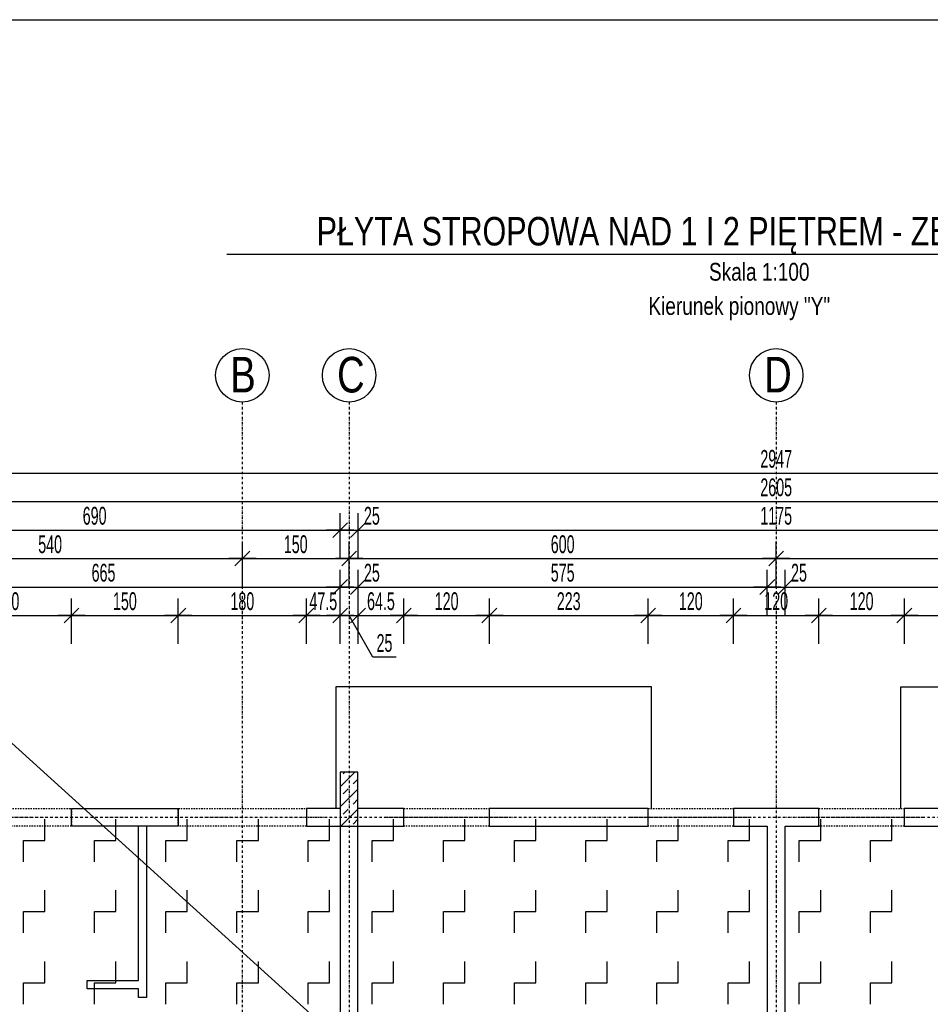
# Model space of a CAD drawing. Header units: millimetres. Extents: x -9646 to 8439, y -19398 to -14733.
# Tile 42 of 49: x 5233 to 6512, y -16117 to -14733. Entities that reach past the tile are written whole.
import ezdxf
from ezdxf.enums import TextEntityAlignment as Align

# ---------------------------------------------------------------- set-up
doc = ezdxf.new("R2010")
doc.units = ezdxf.units.MM
doc.header["$LTSCALE"] = 10
doc.linetypes.add('MO', pattern=[0.7, 0.35, -0.17, 0.01, -0.17])
doc.linetypes.add('MP', pattern=[0.36, 0.2, -0.16])
for name, color, linetype in [('BA_szr', 1, 'Continuous'), ('BA_wym', 1, 'Continuous'), ('BD_lpm', 1, 'MP'), ('BD_osm', 1, 'MO'), ('BD_txs', 2, 'Continuous'), ('BD_wic', 1, 'Continuous'), ('BD_wig', 3, 'Continuous'), ('BZ_P_prz', 4, 'Continuous'), ('BZ_sym', 7, 'Continuous'), ('BZ_txg', 3, 'Continuous'), ('BZ_txs', 2, 'Continuous')]:
    doc.layers.add(name, color=color, linetype=linetype)
doc.styles.add('BIKTG', font='bikromsw.shx', dxfattribs={"width": 0.8})
doc.styles.add('BIKTS', font='bikromsw.shx', dxfattribs={"width": 0.8})
doc.styles.add('BIKWYM', font='bikromsw.shx', dxfattribs={"width": 0.6})
doc.dimstyles.new('BA_KR_100_cm', dxfattribs={"dimtxt": 25, "dimasz": 1.666667, "dimexe": 24, "dimexo": 0, "dimgap": 0, "dimtad": 0, "dimdec": 1, "dimrnd": 0.5, "dimzin": 9, "dimdsep": 46, "dimtxsty": 'BIKWYM', "dimblk": 'WYM-KR', "dimcen": 0, "dimdle": 20, "dimclrd": 256, "dimclre": 256, "dimclrt": 2, "dimadec": 0, "dimazin": 0, "dimtfac": 0.033333, "dimtdec": 1, "dimtmove": 0, "dimatfit": 3, "dimldrblk": 'WYM-KR', "dimfxl": 25, "dimfxlon": 1, "dimtvp": 0.8, "dimtolj": 1, "dimarcsym": 0})

# ---------------------------------------------------------------- blocks, each defined once
blk = doc.blocks.new('WYM-KR')
at = {"linetype": 'ByBlock'}
blk.add_line((11.52, 0), (-11.52, 0), dxfattribs=at)
at = {"color": 7, "linetype": 'ByBlock'}
blk.add_line((6.24, 6.24), (-6.24, -6.24), dxfattribs=at)
blk = doc.blocks.new('*D407')
at = {"layer": 'BA_wym', "lineweight": -2}
for p, q in [((5125.5, -15610.3), (5125.5, -15546.3)), ((5305.5, -15610.3), (5305.5, -15546.3)), ((5127.1, -15570.3), (5303.8, -15570.3))]:
    blk.add_line(p, q, dxfattribs=at)
at = {"layer": 'Defpoints', "color": 0}
for p in [(5305.5, -15570.3), (5125.5, -15841.3), (5305.5, -15841.3)]:
    blk.add_point(p, dxfattribs=at)
at = {"layer": 'BA_wym', "lineweight": -2, "xscale": 1.666666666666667, "yscale": 1.666666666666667, "zscale": 1.666666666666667, "rotation": 180}
blk.add_blockref('WYM-KR', (5125.5, -15570.3), dxfattribs=at)
at = {"layer": 'BA_wym', "lineweight": -2, "xscale": 1.666666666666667, "yscale": 1.666666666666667, "zscale": 1.666666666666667}
blk.add_blockref('WYM-KR', (5305.5, -15570.3), dxfattribs=at)
at = {"layer": 'BA_wym', "color": 2, "insert": (5215.5, -15550.3), "char_height": 25, "attachment_point": 5, "style": 'BIKWYM'}
blk.add_mtext('\\A1;180', dxfattribs=at)
blk = doc.blocks.new('*D408')
at = {"layer": 'BA_wym', "lineweight": -2}
for p, q in [((5305.5, -15610.3), (5305.5, -15546.3)), ((5455.5, -15610.3), (5455.5, -15546.3)), ((5307.1, -15570.3), (5453.8, -15570.3))]:
    blk.add_line(p, q, dxfattribs=at)
at = {"layer": 'Defpoints', "color": 0}
for p in [(5455.5, -15570.3), (5305.5, -15841.3), (5455.5, -15841.3)]:
    blk.add_point(p, dxfattribs=at)
at = {"layer": 'BA_wym', "lineweight": -2, "xscale": 1.666666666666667, "yscale": 1.666666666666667, "zscale": 1.666666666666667, "rotation": 180}
blk.add_blockref('WYM-KR', (5305.5, -15570.3), dxfattribs=at)
at = {"layer": 'BA_wym', "lineweight": -2, "xscale": 1.666666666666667, "yscale": 1.666666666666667, "zscale": 1.666666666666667}
blk.add_blockref('WYM-KR', (5455.5, -15570.3), dxfattribs=at)
at = {"layer": 'BA_wym', "color": 2, "insert": (5380.5, -15550.3), "char_height": 25, "attachment_point": 5, "style": 'BIKWYM'}
blk.add_mtext('\\A1;150', dxfattribs=at)
blk = doc.blocks.new('*D409')
at = {"layer": 'BA_wym', "lineweight": -2}
for p, q in [((5455.5, -15610.3), (5455.5, -15546.3)), ((5635.5, -15610.3), (5635.5, -15546.3)), ((5457.1, -15570.3), (5633.8, -15570.3))]:
    blk.add_line(p, q, dxfattribs=at)
at = {"layer": 'Defpoints', "color": 0}
for p in [(5635.5, -15570.3), (5455.5, -15841.3), (5635.5, -15841.3)]:
    blk.add_point(p, dxfattribs=at)
at = {"layer": 'BA_wym', "lineweight": -2, "xscale": 1.666666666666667, "yscale": 1.666666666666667, "zscale": 1.666666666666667, "rotation": 180}
blk.add_blockref('WYM-KR', (5455.5, -15570.3), dxfattribs=at)
at = {"layer": 'BA_wym', "lineweight": -2, "xscale": 1.666666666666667, "yscale": 1.666666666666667, "zscale": 1.666666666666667}
blk.add_blockref('WYM-KR', (5635.5, -15570.3), dxfattribs=at)
at = {"layer": 'BA_wym', "color": 2, "insert": (5545.5, -15550.3), "char_height": 25, "attachment_point": 5, "style": 'BIKWYM'}
blk.add_mtext('\\A1;180', dxfattribs=at)
blk = doc.blocks.new('*D410')
at = {"layer": 'BA_wym', "lineweight": -2}
for p, q in [((5635.5, -15610.3), (5635.5, -15546.3)), ((5683, -15610.3), (5683, -15546.3)), ((5633.8, -15570.3), (5632.1, -15570.3)), ((5635.5, -15570.3), (5683, -15570.3)), ((5684.6, -15570.3), (5686.3, -15570.3))]:
    blk.add_line(p, q, dxfattribs=at)
at = {"layer": 'Defpoints', "color": 0}
for p in [(5683, -15570.3), (5683, -15790.3), (5635.5, -15841.3)]:
    blk.add_point(p, dxfattribs=at)
at = {"layer": 'BA_wym', "lineweight": -2, "xscale": 1.666666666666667, "yscale": 1.666666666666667, "zscale": 1.666666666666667}
blk.add_blockref('WYM-KR', (5635.5, -15570.3), dxfattribs=at)
at = {"layer": 'BA_wym', "lineweight": -2, "xscale": 1.666666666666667, "yscale": 1.666666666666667, "zscale": 1.666666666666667, "rotation": 180}
blk.add_blockref('WYM-KR', (5683, -15570.3), dxfattribs=at)
at = {"layer": 'BA_wym', "color": 2, "insert": (5659.2, -15550.3), "char_height": 25, "attachment_point": 5, "style": 'BIKWYM'}
blk.add_mtext('\\A1;47.5', dxfattribs=at)
blk = doc.blocks.new('*D411')
at = {"layer": 'BA_wym', "lineweight": -2}
for p, q in [((5683, -15610.3), (5683, -15546.3)), ((5708, -15610.3), (5708, -15546.3)), ((5681.3, -15570.3), (5679.6, -15570.3)), ((5683, -15570.3), (5708, -15570.3)), ((5729, -15629), (5695.5, -15570.3)), ((5709.6, -15570.3), (5711.3, -15570.3)), ((5761.4, -15629), (5729, -15629))]:
    blk.add_line(p, q, dxfattribs=at)
at = {"layer": 'Defpoints', "color": 0}
for p in [(5708, -15570.3), (5683, -15790.3), (5708, -15790.3)]:
    blk.add_point(p, dxfattribs=at)
at = {"layer": 'BA_wym', "lineweight": -2, "xscale": 1.666666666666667, "yscale": 1.666666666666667, "zscale": 1.666666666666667}
blk.add_blockref('WYM-KR', (5683, -15570.3), dxfattribs=at)
at = {"layer": 'BA_wym', "lineweight": -2, "xscale": 1.666666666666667, "yscale": 1.666666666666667, "zscale": 1.666666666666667, "rotation": 180}
blk.add_blockref('WYM-KR', (5708, -15570.3), dxfattribs=at)
at = {"layer": 'BA_wym', "color": 2, "insert": (5745.2, -15609), "char_height": 25, "attachment_point": 5, "style": 'BIKWYM'}
blk.add_mtext('\\A1;25', dxfattribs=at)
blk = doc.blocks.new('*D412')
at = {"layer": 'BA_wym', "lineweight": -2}
for p, q in [((5708, -15610.3), (5708, -15546.3)), ((5772.5, -15610.3), (5772.5, -15546.3)), ((5709.6, -15570.3), (5770.8, -15570.3))]:
    blk.add_line(p, q, dxfattribs=at)
at = {"layer": 'Defpoints', "color": 0}
for p in [(5772.5, -15570.3), (5708, -15790.3), (5772.5, -15841.3)]:
    blk.add_point(p, dxfattribs=at)
at = {"layer": 'BA_wym', "lineweight": -2, "xscale": 1.666666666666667, "yscale": 1.666666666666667, "zscale": 1.666666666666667, "rotation": 180}
blk.add_blockref('WYM-KR', (5708, -15570.3), dxfattribs=at)
at = {"layer": 'BA_wym', "lineweight": -2, "xscale": 1.666666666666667, "yscale": 1.666666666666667, "zscale": 1.666666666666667}
blk.add_blockref('WYM-KR', (5772.5, -15570.3), dxfattribs=at)
at = {"layer": 'BA_wym', "color": 2, "insert": (5740.2, -15550.3), "char_height": 25, "attachment_point": 5, "style": 'BIKWYM'}
blk.add_mtext('\\A1;64.5', dxfattribs=at)
blk = doc.blocks.new('*D413')
at = {"layer": 'BA_wym', "lineweight": -2}
for p, q in [((5772.5, -15610.3), (5772.5, -15546.3)), ((5892.5, -15610.3), (5892.5, -15546.3)), ((5774.1, -15570.3), (5890.8, -15570.3))]:
    blk.add_line(p, q, dxfattribs=at)
at = {"layer": 'Defpoints', "color": 0}
for p in [(5892.5, -15570.3), (5772.5, -15841.3), (5892.5, -15841.3)]:
    blk.add_point(p, dxfattribs=at)
at = {"layer": 'BA_wym', "lineweight": -2, "xscale": 1.666666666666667, "yscale": 1.666666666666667, "zscale": 1.666666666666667, "rotation": 180}
blk.add_blockref('WYM-KR', (5772.5, -15570.3), dxfattribs=at)
at = {"layer": 'BA_wym', "lineweight": -2, "xscale": 1.666666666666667, "yscale": 1.666666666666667, "zscale": 1.666666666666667}
blk.add_blockref('WYM-KR', (5892.5, -15570.3), dxfattribs=at)
at = {"layer": 'BA_wym', "color": 2, "insert": (5832.5, -15550.3), "char_height": 25, "attachment_point": 5, "style": 'BIKWYM'}
blk.add_mtext('\\A1;120', dxfattribs=at)
blk = doc.blocks.new('*D414')
at = {"layer": 'BA_wym', "lineweight": -2}
for p, q in [((5892.5, -15610.3), (5892.5, -15546.3)), ((6115.5, -15610.3), (6115.5, -15546.3)), ((5894.1, -15570.3), (6113.8, -15570.3))]:
    blk.add_line(p, q, dxfattribs=at)
at = {"layer": 'Defpoints', "color": 0}
for p in [(6115.5, -15570.3), (5892.5, -15841.3), (6115.5, -15841.3)]:
    blk.add_point(p, dxfattribs=at)
at = {"layer": 'BA_wym', "lineweight": -2, "xscale": 1.666666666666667, "yscale": 1.666666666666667, "zscale": 1.666666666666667, "rotation": 180}
blk.add_blockref('WYM-KR', (5892.5, -15570.3), dxfattribs=at)
at = {"layer": 'BA_wym', "lineweight": -2, "xscale": 1.666666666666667, "yscale": 1.666666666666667, "zscale": 1.666666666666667}
blk.add_blockref('WYM-KR', (6115.5, -15570.3), dxfattribs=at)
at = {"layer": 'BA_wym', "color": 2, "insert": (6004, -15550.3), "char_height": 25, "attachment_point": 5, "style": 'BIKWYM'}
blk.add_mtext('\\A1;223', dxfattribs=at)
blk = doc.blocks.new('*D415')
at = {"layer": 'BA_wym', "lineweight": -2}
for p, q in [((6115.5, -15610.3), (6115.5, -15546.3)), ((6235.5, -15610.3), (6235.5, -15546.3)), ((6117.1, -15570.3), (6233.8, -15570.3))]:
    blk.add_line(p, q, dxfattribs=at)
at = {"layer": 'Defpoints', "color": 0}
for p in [(6235.5, -15570.3), (6115.5, -15841.3), (6235.5, -15841.3)]:
    blk.add_point(p, dxfattribs=at)
at = {"layer": 'BA_wym', "lineweight": -2, "xscale": 1.666666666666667, "yscale": 1.666666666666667, "zscale": 1.666666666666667, "rotation": 180}
blk.add_blockref('WYM-KR', (6115.5, -15570.3), dxfattribs=at)
at = {"layer": 'BA_wym', "lineweight": -2, "xscale": 1.666666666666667, "yscale": 1.666666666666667, "zscale": 1.666666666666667}
blk.add_blockref('WYM-KR', (6235.5, -15570.3), dxfattribs=at)
at = {"layer": 'BA_wym', "color": 2, "insert": (6175.5, -15550.3), "char_height": 25, "attachment_point": 5, "style": 'BIKWYM'}
blk.add_mtext('\\A1;120', dxfattribs=at)
blk = doc.blocks.new('*D416')
at = {"layer": 'BA_wym', "lineweight": -2}
for p, q in [((6235.5, -15610.3), (6235.5, -15546.3)), ((6355.5, -15610.3), (6355.5, -15546.3)), ((6237.1, -15570.3), (6353.8, -15570.3))]:
    blk.add_line(p, q, dxfattribs=at)
at = {"layer": 'Defpoints', "color": 0}
for p in [(6355.5, -15570.3), (6235.5, -15841.3), (6355.5, -15841.3)]:
    blk.add_point(p, dxfattribs=at)
at = {"layer": 'BA_wym', "lineweight": -2, "xscale": 1.666666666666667, "yscale": 1.666666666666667, "zscale": 1.666666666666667, "rotation": 180}
blk.add_blockref('WYM-KR', (6235.5, -15570.3), dxfattribs=at)
at = {"layer": 'BA_wym', "lineweight": -2, "xscale": 1.666666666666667, "yscale": 1.666666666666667, "zscale": 1.666666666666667}
blk.add_blockref('WYM-KR', (6355.5, -15570.3), dxfattribs=at)
at = {"layer": 'BA_wym', "color": 2, "insert": (6295.5, -15550.3), "char_height": 25, "attachment_point": 5, "style": 'BIKWYM'}
blk.add_mtext('\\A1;120', dxfattribs=at)
blk = doc.blocks.new('*D417')
at = {"layer": 'BA_wym', "lineweight": -2}
for p, q in [((6355.5, -15610.3), (6355.5, -15546.3)), ((6475.5, -15610.3), (6475.5, -15546.3)), ((6357.1, -15570.3), (6473.8, -15570.3))]:
    blk.add_line(p, q, dxfattribs=at)
at = {"layer": 'Defpoints', "color": 0}
for p in [(6475.5, -15570.3), (6355.5, -15841.3), (6475.5, -15841.3)]:
    blk.add_point(p, dxfattribs=at)
at = {"layer": 'BA_wym', "lineweight": -2, "xscale": 1.666666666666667, "yscale": 1.666666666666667, "zscale": 1.666666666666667, "rotation": 180}
blk.add_blockref('WYM-KR', (6355.5, -15570.3), dxfattribs=at)
at = {"layer": 'BA_wym', "lineweight": -2, "xscale": 1.666666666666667, "yscale": 1.666666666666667, "zscale": 1.666666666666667}
blk.add_blockref('WYM-KR', (6475.5, -15570.3), dxfattribs=at)
at = {"layer": 'BA_wym', "color": 2, "insert": (6415.5, -15550.3), "char_height": 25, "attachment_point": 5, "style": 'BIKWYM'}
blk.add_mtext('\\A1;120', dxfattribs=at)
blk = doc.blocks.new('*D418')
at = {"layer": 'BA_wym', "lineweight": -2}
for p, q in [((6475.5, -15610.3), (6475.5, -15546.3)), ((6698.5, -15610.3), (6698.5, -15546.3)), ((6477.1, -15570.3), (6696.8, -15570.3))]:
    blk.add_line(p, q, dxfattribs=at)
at = {"layer": 'Defpoints', "color": 0}
for p in [(6698.5, -15570.3), (6475.5, -15841.3), (6698.5, -15841.3)]:
    blk.add_point(p, dxfattribs=at)
at = {"layer": 'BA_wym', "lineweight": -2, "xscale": 1.666666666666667, "yscale": 1.666666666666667, "zscale": 1.666666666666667, "rotation": 180}
blk.add_blockref('WYM-KR', (6475.5, -15570.3), dxfattribs=at)
at = {"layer": 'BA_wym', "lineweight": -2, "xscale": 1.666666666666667, "yscale": 1.666666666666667, "zscale": 1.666666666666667}
blk.add_blockref('WYM-KR', (6698.5, -15570.3), dxfattribs=at)
at = {"layer": 'BA_wym', "color": 2, "insert": (6587, -15550.3), "char_height": 25, "attachment_point": 5, "style": 'BIKWYM'}
blk.add_mtext('\\A1;223', dxfattribs=at)
blk = doc.blocks.new('*D429')
at = {"layer": 'BA_wym', "lineweight": -2}
for p, q in [((5018, -15570.3), (5018, -15506.3)), ((5683, -15570.3), (5683, -15506.3)), ((5019.6, -15530.3), (5681.3, -15530.3))]:
    blk.add_line(p, q, dxfattribs=at)
at = {"layer": 'Defpoints', "color": 0}
for p in [(5683, -15530.3), (5683, -15790.3), (5018, -15841.3)]:
    blk.add_point(p, dxfattribs=at)
at = {"layer": 'BA_wym', "lineweight": -2, "xscale": 1.666666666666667, "yscale": 1.666666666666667, "zscale": 1.666666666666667, "rotation": 180}
blk.add_blockref('WYM-KR', (5018, -15530.3), dxfattribs=at)
at = {"layer": 'BA_wym', "lineweight": -2, "xscale": 1.666666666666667, "yscale": 1.666666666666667, "zscale": 1.666666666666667}
blk.add_blockref('WYM-KR', (5683, -15530.3), dxfattribs=at)
at = {"layer": 'BA_wym', "color": 2, "insert": (5350.5, -15510.3), "char_height": 25, "attachment_point": 5, "style": 'BIKWYM'}
blk.add_mtext('\\A1;665', dxfattribs=at)
blk = doc.blocks.new('*D430')
at = {"layer": 'BA_wym', "lineweight": -2}
for p, q in [((5683, -15570.3), (5683, -15506.3)), ((5708, -15570.3), (5708, -15506.3)), ((5681.3, -15530.3), (5679.6, -15530.3)), ((5683, -15530.3), (5708, -15530.3)), ((5709.6, -15530.3), (5743.7, -15530.3))]:
    blk.add_line(p, q, dxfattribs=at)
at = {"layer": 'Defpoints', "color": 0}
for p in [(5708, -15530.3), (5683, -15790.3), (5708, -15790.3)]:
    blk.add_point(p, dxfattribs=at)
at = {"layer": 'BA_wym', "lineweight": -2, "xscale": 1.666666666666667, "yscale": 1.666666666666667, "zscale": 1.666666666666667}
blk.add_blockref('WYM-KR', (5683, -15530.3), dxfattribs=at)
at = {"layer": 'BA_wym', "lineweight": -2, "xscale": 1.666666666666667, "yscale": 1.666666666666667, "zscale": 1.666666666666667, "rotation": 180}
blk.add_blockref('WYM-KR', (5708, -15530.3), dxfattribs=at)
at = {"layer": 'BA_wym', "color": 2, "insert": (5727.5, -15510.3), "char_height": 25, "attachment_point": 5, "style": 'BIKWYM'}
blk.add_mtext('\\A1;25', dxfattribs=at)
blk = doc.blocks.new('*D431')
at = {"layer": 'BA_wym', "lineweight": -2}
for p, q in [((5708, -15570.3), (5708, -15506.3)), ((6283, -15570.3), (6283, -15506.3)), ((5709.6, -15530.3), (6281.3, -15530.3))]:
    blk.add_line(p, q, dxfattribs=at)
at = {"layer": 'Defpoints', "color": 0}
for p in [(6283, -15530.3), (5708, -15790.3), (6283, -15866.3)]:
    blk.add_point(p, dxfattribs=at)
at = {"layer": 'BA_wym', "lineweight": -2, "xscale": 1.666666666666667, "yscale": 1.666666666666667, "zscale": 1.666666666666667, "rotation": 180}
blk.add_blockref('WYM-KR', (5708, -15530.3), dxfattribs=at)
at = {"layer": 'BA_wym', "lineweight": -2, "xscale": 1.666666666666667, "yscale": 1.666666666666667, "zscale": 1.666666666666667}
blk.add_blockref('WYM-KR', (6283, -15530.3), dxfattribs=at)
at = {"layer": 'BA_wym', "color": 2, "insert": (5995.5, -15510.3), "char_height": 25, "attachment_point": 5, "style": 'BIKWYM'}
blk.add_mtext('\\A1;575', dxfattribs=at)
blk = doc.blocks.new('*D432')
at = {"layer": 'BA_wym', "lineweight": -2}
for p, q in [((6283, -15570.3), (6283, -15506.3)), ((6308, -15570.3), (6308, -15506.3)), ((6281.3, -15530.3), (6279.6, -15530.3)), ((6283, -15530.3), (6308, -15530.3)), ((6309.6, -15530.3), (6343.7, -15530.3))]:
    blk.add_line(p, q, dxfattribs=at)
at = {"layer": 'Defpoints', "color": 0}
for p in [(6308, -15530.3), (6283, -15866.3), (6308, -15866.3)]:
    blk.add_point(p, dxfattribs=at)
at = {"layer": 'BA_wym', "lineweight": -2, "xscale": 1.666666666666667, "yscale": 1.666666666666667, "zscale": 1.666666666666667}
blk.add_blockref('WYM-KR', (6283, -15530.3), dxfattribs=at)
at = {"layer": 'BA_wym', "lineweight": -2, "xscale": 1.666666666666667, "yscale": 1.666666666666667, "zscale": 1.666666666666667, "rotation": 180}
blk.add_blockref('WYM-KR', (6308, -15530.3), dxfattribs=at)
at = {"layer": 'BA_wym', "color": 2, "insert": (6327.5, -15510.3), "char_height": 25, "attachment_point": 5, "style": 'BIKWYM'}
blk.add_mtext('\\A1;25', dxfattribs=at)
blk = doc.blocks.new('*D433')
at = {"layer": 'BA_wym', "lineweight": -2}
for p, q in [((6308, -15570.3), (6308, -15506.3)), ((6883, -15570.3), (6883, -15506.3)), ((6309.6, -15530.3), (6881.3, -15530.3))]:
    blk.add_line(p, q, dxfattribs=at)
at = {"layer": 'Defpoints', "color": 0}
for p in [(6883, -15530.3), (6883, -15790.3), (6308, -15866.3)]:
    blk.add_point(p, dxfattribs=at)
at = {"layer": 'BA_wym', "lineweight": -2, "xscale": 1.666666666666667, "yscale": 1.666666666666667, "zscale": 1.666666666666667, "rotation": 180}
blk.add_blockref('WYM-KR', (6308, -15530.3), dxfattribs=at)
at = {"layer": 'BA_wym', "lineweight": -2, "xscale": 1.666666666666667, "yscale": 1.666666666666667, "zscale": 1.666666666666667}
blk.add_blockref('WYM-KR', (6883, -15530.3), dxfattribs=at)
at = {"layer": 'BA_wym', "color": 2, "insert": (6595.5, -15510.3), "char_height": 25, "attachment_point": 5, "style": 'BIKWYM'}
blk.add_mtext('\\A1;575', dxfattribs=at)
blk = doc.blocks.new('*D438')
at = {"layer": 'BA_wym', "lineweight": -2}
for p, q in [((5005.5, -15530.3), (5005.5, -15466.3)), ((5545.5, -15530.3), (5545.5, -15466.3)), ((5007.1, -15490.3), (5543.8, -15490.3))]:
    blk.add_line(p, q, dxfattribs=at)
at = {"layer": 'Defpoints', "color": 0}
for p in [(5545.5, -15490.3), (5545.5, -15836.6), (5005.5, -15841.3)]:
    blk.add_point(p, dxfattribs=at)
at = {"layer": 'BA_wym', "lineweight": -2, "xscale": 1.666666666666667, "yscale": 1.666666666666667, "zscale": 1.666666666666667, "rotation": 180}
blk.add_blockref('WYM-KR', (5005.5, -15490.3), dxfattribs=at)
at = {"layer": 'BA_wym', "lineweight": -2, "xscale": 1.666666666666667, "yscale": 1.666666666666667, "zscale": 1.666666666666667}
blk.add_blockref('WYM-KR', (5545.5, -15490.3), dxfattribs=at)
at = {"layer": 'BA_wym', "color": 2, "insert": (5275.5, -15470.3), "char_height": 25, "attachment_point": 5, "style": 'BIKWYM'}
blk.add_mtext('\\A1;540', dxfattribs=at)
blk = doc.blocks.new('*D439')
at = {"layer": 'BA_wym', "lineweight": -2}
for p, q in [((5545.5, -15530.3), (5545.5, -15466.3)), ((5695.5, -15530.3), (5695.5, -15466.3)), ((5547.1, -15490.3), (5693.8, -15490.3))]:
    blk.add_line(p, q, dxfattribs=at)
at = {"layer": 'Defpoints', "color": 0}
for p in [(5695.5, -15490.3), (5695.5, -15670.3), (5545.5, -15836.6)]:
    blk.add_point(p, dxfattribs=at)
at = {"layer": 'BA_wym', "lineweight": -2, "xscale": 1.666666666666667, "yscale": 1.666666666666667, "zscale": 1.666666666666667, "rotation": 180}
blk.add_blockref('WYM-KR', (5545.5, -15490.3), dxfattribs=at)
at = {"layer": 'BA_wym', "lineweight": -2, "xscale": 1.666666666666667, "yscale": 1.666666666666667, "zscale": 1.666666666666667}
blk.add_blockref('WYM-KR', (5695.5, -15490.3), dxfattribs=at)
at = {"layer": 'BA_wym', "color": 2, "insert": (5620.5, -15470.3), "char_height": 25, "attachment_point": 5, "style": 'BIKWYM'}
blk.add_mtext('\\A1;150', dxfattribs=at)
blk = doc.blocks.new('*D440')
at = {"layer": 'BA_wym', "lineweight": -2}
for p, q in [((5695.5, -15530.3), (5695.5, -15466.3)), ((6295.5, -15530.3), (6295.5, -15466.3)), ((5697.1, -15490.3), (6293.8, -15490.3))]:
    blk.add_line(p, q, dxfattribs=at)
at = {"layer": 'Defpoints', "color": 0}
for p in [(6295.5, -15490.3), (5695.5, -15670.3), (6295.5, -15841.3)]:
    blk.add_point(p, dxfattribs=at)
at = {"layer": 'BA_wym', "lineweight": -2, "xscale": 1.666666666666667, "yscale": 1.666666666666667, "zscale": 1.666666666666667, "rotation": 180}
blk.add_blockref('WYM-KR', (5695.5, -15490.3), dxfattribs=at)
at = {"layer": 'BA_wym', "lineweight": -2, "xscale": 1.666666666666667, "yscale": 1.666666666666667, "zscale": 1.666666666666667}
blk.add_blockref('WYM-KR', (6295.5, -15490.3), dxfattribs=at)
at = {"layer": 'BA_wym', "color": 2, "insert": (5995.5, -15470.3), "char_height": 25, "attachment_point": 5, "style": 'BIKWYM'}
blk.add_mtext('\\A1;600', dxfattribs=at)
blk = doc.blocks.new('*D441')
at = {"layer": 'BA_wym', "lineweight": -2}
for p, q in [((6295.5, -15530.3), (6295.5, -15466.3)), ((6895.5, -15530.3), (6895.5, -15466.3)), ((6297.1, -15490.3), (6893.8, -15490.3))]:
    blk.add_line(p, q, dxfattribs=at)
at = {"layer": 'Defpoints', "color": 0}
for p in [(6895.5, -15490.3), (6895.5, -15670.3), (6295.5, -15841.3)]:
    blk.add_point(p, dxfattribs=at)
at = {"layer": 'BA_wym', "lineweight": -2, "xscale": 1.666666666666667, "yscale": 1.666666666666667, "zscale": 1.666666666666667, "rotation": 180}
blk.add_blockref('WYM-KR', (6295.5, -15490.3), dxfattribs=at)
at = {"layer": 'BA_wym', "lineweight": -2, "xscale": 1.666666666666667, "yscale": 1.666666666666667, "zscale": 1.666666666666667}
blk.add_blockref('WYM-KR', (6895.5, -15490.3), dxfattribs=at)
at = {"layer": 'BA_wym', "color": 2, "insert": (6595.5, -15470.3), "char_height": 25, "attachment_point": 5, "style": 'BIKWYM'}
blk.add_mtext('\\A1;600', dxfattribs=at)
blk = doc.blocks.new('*D445')
at = {"layer": 'BA_wym', "lineweight": -2}
for p, q in [((4993, -15450.3), (4993, -15386.3)), ((7598, -15450.3), (7598, -15386.3)), ((4994.6, -15410.3), (7596.3, -15410.3))]:
    blk.add_line(p, q, dxfattribs=at)
at = {"layer": 'Defpoints', "color": 0}
for p in [(7598, -15410.3), (4993, -15841.3), (7598, -15841.3)]:
    blk.add_point(p, dxfattribs=at)
at = {"layer": 'BA_wym', "lineweight": -2, "xscale": 1.666666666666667, "yscale": 1.666666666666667, "zscale": 1.666666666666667, "rotation": 180}
blk.add_blockref('WYM-KR', (4993, -15410.3), dxfattribs=at)
at = {"layer": 'BA_wym', "lineweight": -2, "xscale": 1.666666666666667, "yscale": 1.666666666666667, "zscale": 1.666666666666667}
blk.add_blockref('WYM-KR', (7598, -15410.3), dxfattribs=at)
at = {"layer": 'BA_wym', "color": 2, "insert": (6295.5, -15390.3), "char_height": 25, "attachment_point": 5, "style": 'BIKWYM'}
blk.add_mtext('\\A1;2605', dxfattribs=at)
blk = doc.blocks.new('*D446')
at = {"layer": 'BA_wym', "lineweight": -2}
for p, q in [((4993, -15490.3), (4993, -15426.3)), ((5683, -15490.3), (5683, -15426.3)), ((4994.6, -15450.3), (5681.3, -15450.3))]:
    blk.add_line(p, q, dxfattribs=at)
at = {"layer": 'Defpoints', "color": 0}
for p in [(5683, -15450.3), (5683, -15790.3), (4993, -15841.3)]:
    blk.add_point(p, dxfattribs=at)
at = {"layer": 'BA_wym', "lineweight": -2, "xscale": 1.666666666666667, "yscale": 1.666666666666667, "zscale": 1.666666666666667, "rotation": 180}
blk.add_blockref('WYM-KR', (4993, -15450.3), dxfattribs=at)
at = {"layer": 'BA_wym', "lineweight": -2, "xscale": 1.666666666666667, "yscale": 1.666666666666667, "zscale": 1.666666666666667}
blk.add_blockref('WYM-KR', (5683, -15450.3), dxfattribs=at)
at = {"layer": 'BA_wym', "color": 2, "insert": (5338, -15430.3), "char_height": 25, "attachment_point": 5, "style": 'BIKWYM'}
blk.add_mtext('\\A1;690', dxfattribs=at)
blk = doc.blocks.new('*D447')
at = {"layer": 'BA_wym', "lineweight": -2}
for p, q in [((5708, -15490.3), (5708, -15426.3)), ((6883, -15490.3), (6883, -15426.3)), ((5709.6, -15450.3), (6881.3, -15450.3))]:
    blk.add_line(p, q, dxfattribs=at)
at = {"layer": 'Defpoints', "color": 0}
for p in [(6883, -15450.3), (5708, -15790.3), (6883, -15790.3)]:
    blk.add_point(p, dxfattribs=at)
at = {"layer": 'BA_wym', "lineweight": -2, "xscale": 1.666666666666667, "yscale": 1.666666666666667, "zscale": 1.666666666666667, "rotation": 180}
blk.add_blockref('WYM-KR', (5708, -15450.3), dxfattribs=at)
at = {"layer": 'BA_wym', "lineweight": -2, "xscale": 1.666666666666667, "yscale": 1.666666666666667, "zscale": 1.666666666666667}
blk.add_blockref('WYM-KR', (6883, -15450.3), dxfattribs=at)
at = {"layer": 'BA_wym', "color": 2, "insert": (6295.5, -15430.3), "char_height": 25, "attachment_point": 5, "style": 'BIKWYM'}
blk.add_mtext('\\A1;1175', dxfattribs=at)
blk = doc.blocks.new('*D520')
at = {"layer": 'BA_wym', "lineweight": -2}
for p, q in [((4587, -15790.3), (4538, -15790.3)), ((4562, -15839.6), (4562, -15792)), ((4587, -15841.3), (4538, -15841.3))]:
    blk.add_line(p, q, dxfattribs=at)
at = {"layer": 'Defpoints', "color": 0}
for p in [(4562, -15790.3), (5683, -15790.3), (4993, -15841.3)]:
    blk.add_point(p, dxfattribs=at)
at = {"layer": 'BA_wym', "lineweight": -2, "xscale": 1.666666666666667, "yscale": 1.666666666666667, "zscale": 1.666666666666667}
for p, rotation in [((4562, -15790.3), 90), ((4562, -15841.3), 270)]:
    blk.add_blockref('WYM-KR', p, dxfattribs=dict(at, rotation=rotation))
at = {"layer": 'BA_wym', "color": 2, "insert": (4542, -15815.8), "char_height": 25, "attachment_point": 5, "rotation": 90, "style": 'BIKWYM'}
blk.add_mtext('\\A1;51', dxfattribs=at)
blk = doc.blocks.new('*D523')
at = {"layer": 'BA_wym', "lineweight": -2}
for p, q in [((4547, -15790.3), (4498, -15790.3)), ((4522, -15792), (4522, -17835.6)), ((4547, -17837.3), (4498, -17837.3))]:
    blk.add_line(p, q, dxfattribs=at)
at = {"layer": 'Defpoints', "color": 0}
for p in [(5683, -15790.3), (4522, -17837.3), (4993, -17837.3)]:
    blk.add_point(p, dxfattribs=at)
at = {"layer": 'BA_wym', "lineweight": -2, "xscale": 1.666666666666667, "yscale": 1.666666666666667, "zscale": 1.666666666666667}
for p, rotation in [((4522, -15790.3), 90), ((4522, -17837.3), 270)]:
    blk.add_blockref('WYM-KR', p, dxfattribs=dict(at, rotation=rotation))
at = {"layer": 'BA_wym', "color": 2, "insert": (4502, -16813.8), "char_height": 25, "attachment_point": 5, "rotation": 90, "style": 'BIKWYM'}
blk.add_mtext('\\A1;2047', dxfattribs=at)
blk = doc.blocks.new('*D552')
at = {"layer": 'BA_wym', "lineweight": -2}
for p, q in [((5683, -15490.3), (5683, -15426.3)), ((5708, -15490.3), (5708, -15426.3)), ((5681.3, -15450.3), (5679.6, -15450.3)), ((5683, -15450.3), (5708, -15450.3)), ((5709.6, -15450.3), (5743.7, -15450.3))]:
    blk.add_line(p, q, dxfattribs=at)
at = {"layer": 'Defpoints', "color": 0}
for p in [(5708, -15450.3), (5683, -15790.3), (5708, -15790.3)]:
    blk.add_point(p, dxfattribs=at)
at = {"layer": 'BA_wym', "lineweight": -2, "xscale": 1.666666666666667, "yscale": 1.666666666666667, "zscale": 1.666666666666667}
blk.add_blockref('WYM-KR', (5683, -15450.3), dxfattribs=at)
at = {"layer": 'BA_wym', "lineweight": -2, "xscale": 1.666666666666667, "yscale": 1.666666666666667, "zscale": 1.666666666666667, "rotation": 180}
blk.add_blockref('WYM-KR', (5708, -15450.3), dxfattribs=at)
at = {"layer": 'BA_wym', "color": 2, "insert": (5727.5, -15430.3), "char_height": 25, "attachment_point": 5, "style": 'BIKWYM'}
blk.add_mtext('\\A1;25', dxfattribs=at)
blk = doc.blocks.new('*D555')
at = {"layer": 'BA_wym', "lineweight": -2}
for p, q in [((4822, -15410.3), (4822, -15346.3)), ((7769, -15410.3), (7769, -15346.3)), ((4823.6, -15370.3), (7767.3, -15370.3))]:
    blk.add_line(p, q, dxfattribs=at)
at = {"layer": 'Defpoints', "color": 0}
for p in [(7769, -15370.3), (4822, -16103.8), (7769, -16103.8)]:
    blk.add_point(p, dxfattribs=at)
at = {"layer": 'BA_wym', "lineweight": -2, "xscale": 1.666666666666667, "yscale": 1.666666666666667, "zscale": 1.666666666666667, "rotation": 180}
blk.add_blockref('WYM-KR', (4822, -15370.3), dxfattribs=at)
at = {"layer": 'BA_wym', "lineweight": -2, "xscale": 1.666666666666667, "yscale": 1.666666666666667, "zscale": 1.666666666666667}
blk.add_blockref('WYM-KR', (7769, -15370.3), dxfattribs=at)
at = {"layer": 'BA_wym', "color": 2, "insert": (6295.5, -15350.3), "char_height": 25, "attachment_point": 5, "style": 'BIKWYM'}
blk.add_mtext('\\A1;2947', dxfattribs=at)
blk = doc.blocks.new('eoprz')

msp = doc.modelspace()

# ---------------------------------------------------------------- hatches: boundary and pattern name
at = {"layer": 'BA_szr'}
h = msp.add_hatch(dxfattribs=at)
h.set_pattern_fill('BIK_ZELBET', color=256, scale=100, angle=45, pattern_type=2)
h.set_pattern_definition([(45, (-5930.797, -16931.161), (-14.142136, 14.142136), []), (45, (-5937.868, -16924.09), (-14.142136, 14.142136), [10, -10])])
h.paths.add_polyline_path([(5682.98, -15866.31), (5707.98, -15866.31), (5707.98, -15790.31), (5682.98, -15790.31)])

# ---------------------------------------------------------------- linework, layer by layer
at = {"layer": 'BD_lpm'}
for points in [[(5305.48, -15866.31), (5125.48, -15866.31), (5125.48, -15841.31), (5305.48, -15841.31)], [(5635.48, -15866.31), (5455.48, -15866.31), (5455.48, -15841.31), (5635.48, -15841.31)], [(5892.48, -15866.31), (5772.48, -15866.31), (5772.48, -15841.31), (5892.48, -15841.31)], [(6235.48, -15866.31), (6115.48, -15866.31), (6115.48, -15841.31), (6235.48, -15841.31)], [(6475.48, -15866.31), (6355.48, -15866.31), (6355.48, -15841.31), (6475.48, -15841.31)]]:
    msp.add_lwpolyline(points, close=True, dxfattribs=at)
at = {"layer": 'BD_osm', "color": 5}
for p, q in [((5100.48, -15853.81), (5330.48, -15853.81)), ((5430.48, -15853.81), (5660.48, -15853.81)), ((5747.48, -15853.81), (5917.48, -15853.81)), ((6090.48, -15853.81), (6260.48, -15853.81)), ((6330.48, -15853.81), (6500.48, -15853.81))]:
    msp.add_line(p, q, dxfattribs=at)
at = {"layer": 'BD_osm'}
for points in [[(5545.48, -15270.3), (5545.48, -18342.76)], [(5695.48, -15270.3), (5695.48, -18342.76)], [(6295.48, -15270.3), (6295.48, -18342.76)], [(4421.98, -15853.81), (8168.98, -15853.81)]]:
    msp.add_lwpolyline(points, dxfattribs=at)
at = {"layer": 'BD_wic', "color": 5}
msp.add_line((8439.26, -18663.74), (4099.2, -14733.12), dxfattribs=at)
msp.add_lwpolyline([(4099.2, -14733.12), (8439.26, -14733.12), (8439.26, -18663.74), (4099.2, -18663.74)], close=True, dxfattribs=at)
at = {"layer": 'BD_wic', "color": 9}
for points in [[(6120.44, -15841.31), (6120.44, -15670.3), (5676.98, -15670.3), (5676.98, -15841.31)], [(6470.52, -15841.31), (6470.52, -15670.3), (6913.98, -15670.29), (6913.98, -15841.31)]]:
    msp.add_lwpolyline(points, dxfattribs=at)
at = {"layer": 'BD_wic', "color": 8}
msp.add_lwpolyline([(5410.98, -15866.31), (5410.98, -16106.81), (5399.48, -16106.81), (5399.48, -16094.81), (5327.48, -16094.81), (5327.48, -16083.31), (5399.48, -16083.31), (5399.48, -15866.31)], dxfattribs=at)
at = {"layer": 'BD_wic'}
for centre in [(5545.48, -15232.8), (5695.48, -15232.8), (6295.48, -15232.8)]:
    msp.add_circle(centre, 37.5, dxfattribs=at)
at = {"layer": 'BD_wig'}
for points in [[(5772.48, -15866.31), (5772.48, -15841.31), (5707.98, -15841.31), (5707.98, -15790.31), (5682.98, -15790.31), (5682.98, -15841.31), (5635.48, -15841.31), (5635.48, -15866.31), (5682.98, -15866.31), (5682.98, -16681.31), (5672.02, -16681.31), (5672.02, -16706.31), (5727.98, -16706.31), (5727.98, -16681.31), (5707.98, -16681.31), (5707.98, -16170.31), (5728.98, -16170.31), (5728.98, -16145.31), (5707.98, -16145.31), (5707.98, -15866.31), (5772.48, -15866.31)], [(6307.98, -15866.31), (6355.48, -15866.31), (6355.48, -15841.31), (6235.48, -15841.31), (6235.48, -15866.31), (6282.98, -15866.31), (6282.98, -16145.31)], [(6544.48, -16681.31), (6307.98, -16681.31), (6307.98, -15866.31)]]:
    msp.add_lwpolyline(points, dxfattribs=at)
for points in [[(5682.98, -15866.31), (5707.98, -15866.31), (5707.98, -15790.31), (5682.98, -15790.31)], [(5455.48, -15866.31), (5305.48, -15866.31), (5305.48, -15841.31), (5455.48, -15841.31)], [(5892.48, -15866.31), (6115.48, -15866.31), (6115.48, -15841.31), (5892.48, -15841.31)], [(6475.48, -15866.31), (6698.48, -15866.31), (6698.48, -15841.31), (6475.48, -15841.31)]]:
    msp.add_lwpolyline(points, close=True, dxfattribs=at)
at = {"layer": 'BZ_P_prz'}
for points in [[(5237.98, -15916.31), (5237.98, -15886.31), (5267.98, -15886.31), (5267.98, -15856.31)], [(5337.98, -15916.31), (5337.98, -15886.31), (5367.98, -15886.31), (5367.98, -15856.31)], [(5437.98, -15916.31), (5437.98, -15886.31), (5467.98, -15886.31), (5467.98, -15856.31)], [(5537.98, -15916.31), (5537.98, -15886.31), (5567.98, -15886.31), (5567.98, -15856.31)], [(5637.98, -15916.31), (5637.98, -15886.31), (5667.98, -15886.31), (5667.98, -15856.31)], [(5727.98, -15916.31), (5727.98, -15886.31), (5757.98, -15886.31), (5757.98, -15856.31)], [(5827.98, -15916.31), (5827.98, -15886.31), (5857.98, -15886.31), (5857.98, -15856.31)], [(5927.98, -15916.31), (5927.98, -15886.31), (5957.98, -15886.31), (5957.98, -15856.31)], [(6027.98, -15916.31), (6027.98, -15886.31), (6057.98, -15886.31), (6057.98, -15856.31)], [(6127.98, -15916.31), (6127.98, -15886.31), (6157.98, -15886.31), (6157.98, -15856.31)], [(6227.98, -15916.31), (6227.98, -15886.31), (6257.98, -15886.31), (6257.98, -15856.31)], [(6327.98, -15916.31), (6327.98, -15886.31), (6357.98, -15886.31), (6357.98, -15856.31)], [(6427.98, -15916.31), (6427.98, -15886.31), (6457.98, -15886.31), (6457.98, -15856.31)], [(5237.98, -16016.31), (5237.98, -15986.31), (5267.98, -15986.31), (5267.98, -15956.31)], [(5337.98, -16016.31), (5337.98, -15986.31), (5367.98, -15986.31), (5367.98, -15956.31)], [(5437.98, -16016.31), (5437.98, -15986.31), (5467.98, -15986.31), (5467.98, -15956.31)], [(5537.98, -16016.31), (5537.98, -15986.31), (5567.98, -15986.31), (5567.98, -15956.31)], [(5637.98, -16016.31), (5637.98, -15986.31), (5667.98, -15986.31), (5667.98, -15956.31)], [(5727.98, -16016.31), (5727.98, -15986.31), (5757.98, -15986.31), (5757.98, -15956.31)], [(5827.98, -16016.31), (5827.98, -15986.31), (5857.98, -15986.31), (5857.98, -15956.31)], [(5927.98, -16016.31), (5927.98, -15986.31), (5957.98, -15986.31), (5957.98, -15956.31)], [(6027.98, -16016.31), (6027.98, -15986.31), (6057.98, -15986.31), (6057.98, -15956.31)], [(6127.98, -16016.31), (6127.98, -15986.31), (6157.98, -15986.31), (6157.98, -15956.31)], [(6227.98, -16016.31), (6227.98, -15986.31), (6257.98, -15986.31), (6257.98, -15956.31)], [(6327.98, -16016.31), (6327.98, -15986.31), (6357.98, -15986.31), (6357.98, -15956.31)], [(6427.98, -16016.31), (6427.98, -15986.31), (6457.98, -15986.31), (6457.98, -15956.31)], [(5237.98, -16116.31), (5237.98, -16086.31), (5267.98, -16086.31), (5267.98, -16056.31)], [(5337.98, -16116.31), (5337.98, -16086.31), (5367.98, -16086.31), (5367.98, -16056.31)], [(5437.98, -16116.31), (5437.98, -16086.31), (5467.98, -16086.31), (5467.98, -16056.31)], [(5537.98, -16116.31), (5537.98, -16086.31), (5567.98, -16086.31), (5567.98, -16056.31)], [(5637.98, -16116.31), (5637.98, -16086.31), (5667.98, -16086.31), (5667.98, -16056.31)], [(5727.98, -16116.31), (5727.98, -16086.31), (5757.98, -16086.31), (5757.98, -16056.31)], [(5827.98, -16116.31), (5827.98, -16086.31), (5857.98, -16086.31), (5857.98, -16056.31)], [(5927.98, -16116.31), (5927.98, -16086.31), (5957.98, -16086.31), (5957.98, -16056.31)], [(6027.98, -16116.31), (6027.98, -16086.31), (6057.98, -16086.31), (6057.98, -16056.31)], [(6127.98, -16116.31), (6127.98, -16086.31), (6157.98, -16086.31), (6157.98, -16056.31)], [(6227.98, -16116.31), (6227.98, -16086.31), (6257.98, -16086.31), (6257.98, -16056.31)], [(6327.98, -16116.31), (6327.98, -16086.31), (6357.98, -16086.31), (6357.98, -16056.31)], [(6427.98, -16116.31), (6427.98, -16086.31), (6457.98, -16086.31), (6457.98, -16056.31)]]:
    msp.add_lwpolyline(points, dxfattribs=at)
at = {"layer": 'BZ_txg'}
msp.add_lwpolyline([(5523.58, -15062.34), (7015.5, -15062.34)], dxfattribs=at)

# ---------------------------------------------------------------- block references
at = {"layer": 'BZ_sym'}
ref = msp.add_blockref('eoprz', (6271.68, -15062.34), dxfattribs=at)
ref.add_attrib('Nazwa', 'PŁYTA STROPOWA NAD 1 I 2 PIĘTREM - ZBROJENIE GÓRNE', dxfattribs={"layer": 'BZ_txg', "height": 40, "style": 'BIKTG', "width": 0.8}).set_placement((6271.68, -15030.34), align=Align.MIDDLE_CENTER)
ref.add_attrib('Skala', 'Skala 1:100', dxfattribs={"layer": 'BZ_txs', "height": 25, "style": 'BIKTS', "width": 0.8}).set_placement((6271.68, -15087.34), align=Align.MIDDLE_CENTER)

# ---------------------------------------------------------------- texts
at = {"layer": 'BD_txs', "style": 'BIKTS', "width": 0.8}
for s, p in [('B', (5528.67, -15256.87)), ('C', (5678.67, -15256.87)), ('D', (6278.67, -15256.87))]:
    msp.add_text(s, height=50, dxfattribs=at).set_placement(p)
at = {"layer": 'BZ_txs', "insert": (6115.92, -15122.89), "char_height": 25, "width": 724.2451, "attachment_point": 1, "style": 'BIKTS'}
msp.add_mtext('Kierunek pionowy "Y"', dxfattribs=at)

# ---------------------------------------------------------------- dimensions: what is measured, and where the dimension line sits
at = {"layer": 'BA_wym'}
for base, p1, p2, override, picture, middle in [((7768.98, -15370.3), (4821.98, -16103.81), (7768.98, -16103.81), {"dimatfit": 1, "dimfxl": 40}, '*D555', (6295.48, -15350.3)), ((7597.98, -15410.3), (4992.98, -15841.31), (7597.98, -15841.31), {"dimatfit": 1, "dimfxl": 40}, '*D445', (6295.48, -15390.3)), ((5682.98, -15450.3), (4992.98, -15841.31), (5682.98, -15790.31), {"dimatfit": 1, "dimfxl": 40}, '*D446', (5337.98, -15430.3)), ((5707.98, -15450.3), (5682.98, -15790.31), (5707.98, -15790.31), {"dimatfit": 1, "dimfxl": 40}, '*D552', (5727.51, -15430.3)), ((6882.97, -15450.3), (5707.98, -15790.31), (6882.97, -15790.31), {"dimtmove": 1, "dimatfit": 1, "dimfxl": 40}, '*D447', (6295.48, -15430.3)), ((5545.48, -15490.3), (5005.48, -15841.31), (5545.48, -15836.59), {"dimtmove": 1, "dimatfit": 1, "dimfxl": 40}, '*D438', (5275.48, -15470.3)), ((5695.48, -15490.3), (5545.48, -15836.59), (5695.48, -15670.3), {"dimtmove": 1, "dimatfit": 1, "dimfxl": 40}, '*D439', (5620.48, -15470.3)), ((6295.48, -15490.3), (5695.48, -15670.3), (6295.48, -15841.31), {"dimtmove": 1, "dimatfit": 1, "dimfxl": 40}, '*D440', (5995.48, -15470.3)), ((6895.48, -15490.3), (6295.48, -15841.31), (6895.48, -15670.3), {"dimtmove": 1, "dimatfit": 1, "dimfxl": 40}, '*D441', (6595.48, -15470.3)), ((5682.98, -15530.3), (5017.98, -15841.31), (5682.98, -15790.31), {"dimtmove": 1, "dimatfit": 1, "dimfxl": 40}, '*D429', (5350.48, -15510.3)), ((5707.98, -15530.3), (5682.98, -15790.31), (5707.98, -15790.31), {"dimblk": 'WYM-KR', "dimatfit": 1, "dimfxl": 40}, '*D430', (5727.5, -15510.3)), ((6282.98, -15530.3), (5707.98, -15790.31), (6282.98, -15866.31), {"dimtmove": 1, "dimatfit": 1, "dimfxl": 40}, '*D431', (5995.48, -15510.3)), ((6307.98, -15530.3), (6282.98, -15866.31), (6307.98, -15866.31), {"dimblk": 'WYM-KR', "dimatfit": 1, "dimfxl": 40}, '*D432', (6327.5, -15510.3)), ((6882.98, -15530.3), (6307.98, -15866.31), (6882.98, -15790.31), {"dimtmove": 1, "dimatfit": 1, "dimfxl": 40}, '*D433', (6595.48, -15510.3)), ((5305.48, -15570.3), (5125.48, -15841.31), (5305.48, -15841.31), {"dimtmove": 1, "dimatfit": 1, "dimfxl": 40}, '*D407', (5215.48, -15550.3)), ((5455.48, -15570.3), (5305.48, -15841.31), (5455.48, -15841.31), {"dimtmove": 1, "dimatfit": 1, "dimfxl": 40}, '*D408', (5380.48, -15550.3)), ((5635.48, -15570.3), (5455.48, -15841.31), (5635.48, -15841.31), {"dimtmove": 1, "dimatfit": 1, "dimfxl": 40}, '*D409', (5545.48, -15550.3)), ((5772.48, -15570.3), (5707.98, -15790.31), (5772.48, -15841.31), {"dimtmove": 1, "dimatfit": 1, "dimfxl": 40}, '*D412', (5740.23, -15550.3)), ((5892.48, -15570.3), (5772.48, -15841.31), (5892.48, -15841.31), {"dimtmove": 1, "dimatfit": 1, "dimfxl": 40}, '*D413', (5832.48, -15550.3)), ((6115.48, -15570.3), (5892.48, -15841.31), (6115.48, -15841.31), {"dimtmove": 1, "dimatfit": 1, "dimfxl": 40}, '*D414', (6003.98, -15550.3)), ((6235.48, -15570.3), (6115.48, -15841.31), (6235.48, -15841.31), {"dimtmove": 1, "dimatfit": 1, "dimfxl": 40}, '*D415', (6175.48, -15550.3)), ((6355.48, -15570.3), (6235.48, -15841.31), (6355.48, -15841.31), {"dimtmove": 1, "dimatfit": 1, "dimfxl": 40}, '*D416', (6295.48, -15550.3)), ((6475.48, -15570.3), (6355.48, -15841.31), (6475.48, -15841.31), {"dimtmove": 1, "dimatfit": 1, "dimfxl": 40}, '*D417', (6415.48, -15550.3)), ((6698.48, -15570.3), (6475.48, -15841.31), (6698.48, -15841.31), {"dimtmove": 1, "dimatfit": 1, "dimfxl": 40}, '*D418', (6586.98, -15550.3))]:
    dim = msp.add_linear_dim(base=base, p1=p1, p2=p2, dimstyle='BA_KR_100_cm', override=override, dxfattribs=at)
    dim.commit()
    dim.dimension.update_dxf_attribs({"geometry": picture, "text_midpoint": middle})
for base, p1, p2, override, picture, middle in [((5682.98, -15570.3), (5635.48, -15841.31), (5682.98, -15790.31), {"dimblk": 'WYM-KR', "dimatfit": 1, "dimfxl": 40}, '*D410', (5659.23, -15570.3)), ((5707.98, -15570.3), (5682.98, -15790.31), (5707.98, -15790.31), {"dimtmove": 1, "dimatfit": 1, "dimfxl": 40}, '*D411', (5728.98, -15629.02))]:
    dim = msp.add_linear_dim(base=base, p1=p1, p2=p2, dimstyle='BA_KR_100_cm', override=override, dxfattribs=at)
    dim.commit()
    dim.dimension.update_dxf_attribs({"geometry": picture, "text_midpoint": middle, "dimtype": 160})
for base, p1, p2, picture, middle in [((4521.98, -17837.31), (5682.98, -15790.31), (4992.98, -17837.31), '*D523', (4501.98, -16813.81)), ((4561.98, -15790.29), (4992.98, -15841.31), (5682.98, -15790.29), '*D520', (4541.98, -15815.8))]:
    dim = msp.add_linear_dim(base=base, p1=p1, p2=p2, angle=90, dimstyle='BA_KR_100_cm', override={"dimatfit": 1}, dxfattribs=at)
    dim.commit()
    dim.dimension.update_dxf_attribs({"geometry": picture, "text_midpoint": middle})

doc.saveas('drawing.dxf')
